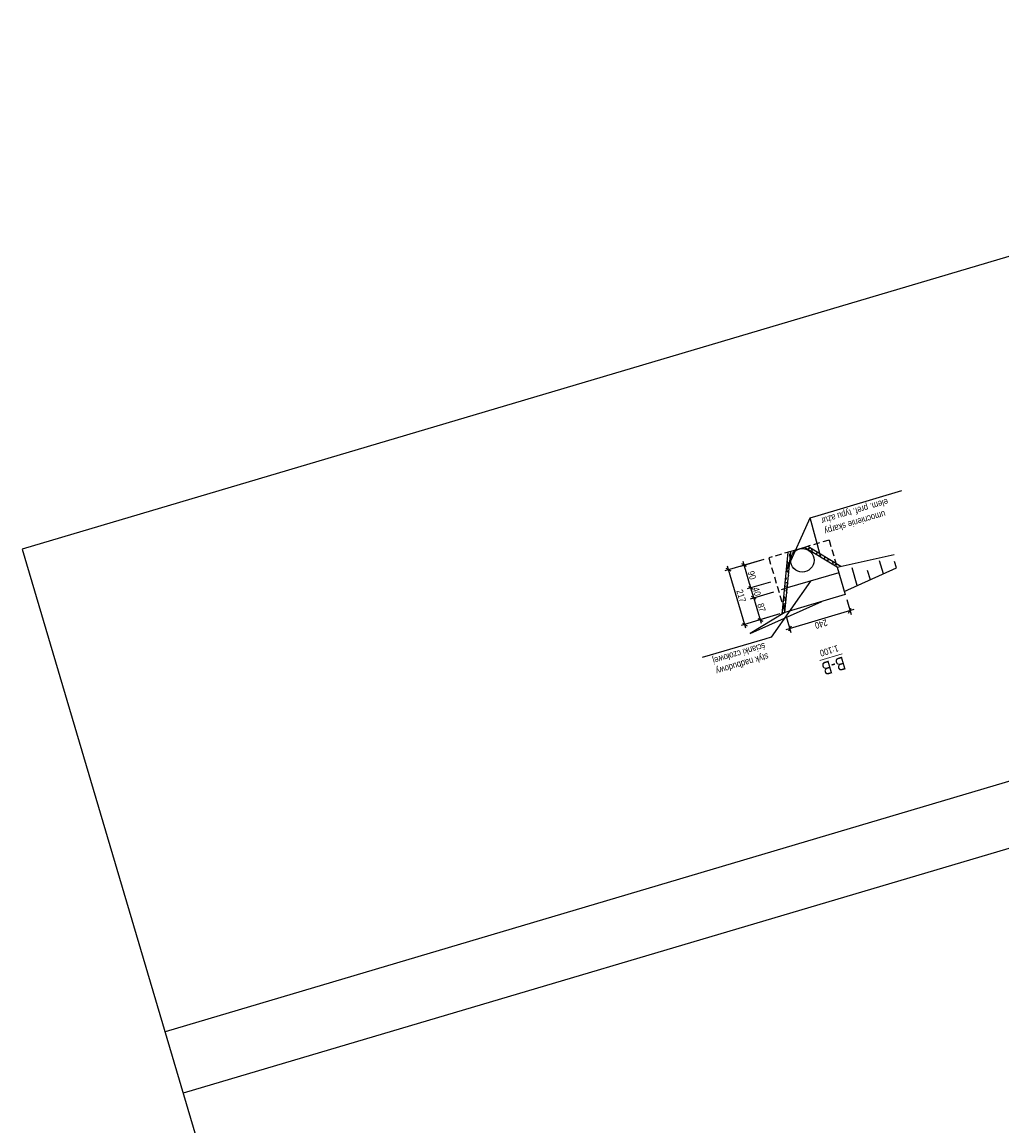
# Model space of a CAD drawing. Header units: metres. Extents: x 7437403 to 7437771, y 5556473 to 5556945.
# Tile 5 of 23: x 7437403 to 7437441, y 5556863 to 5556906. Entities that reach past the tile are written whole.
import ezdxf
from ezdxf.enums import TextEntityAlignment as Align

# ---------------------------------------------------------------- set-up
doc = ezdxf.new("R2010")
doc.units = ezdxf.units.M
doc.header["$MEASUREMENT"] = 0
doc.linetypes.add('HIDDEN', pattern=[0.375, 0.25, -0.125])
doc.layers.get('0').update_dxf_attribs({"color": 250})
for name, color, linetype in [('00RamTab-T', 2, 'Continuous'), ('00ZieSka-S', 7, 'Continuous'), ('_ PTC Kon_Bet_Kon', 3, 'Continuous')]:
    doc.layers.add(name, color=color, linetype=linetype)
doc.layers.add('_ PTC Kon_Bet', color=3, linetype='Continuous', lineweight=0)
doc.styles.add('CDMSTYLE', font='CDMSIMPL', dxfattribs={"width": 0.8, "bigfont": 'CDMBIGPL'})
doc.dimstyles.new('CDM-ME100CM', dxfattribs={"dimscale": 0.1, "dimtxt": 2.5, "dimasz": 1.5, "dimexe": 1.5, "dimexo": 2, "dimgap": 0.5, "dimtad": 1, "dimdec": 0, "dimlfac": 100, "dimrnd": 0.1, "dimzin": 9, "dimtxsty": 'CDMSTYLE', "dimblk": 'OBLIQUE', "dimcen": 2.5, "dimdle": 1.5, "dimclrd": 1, "dimclre": 1, "dimclrt": 2, "dimadec": 0, "dimazin": 2, "dimtfac": 1, "dimtdec": 0, "dimtix": 1, "dimtmove": 1, "dimatfit": 3, "dimfxl": 0, "dimtvp": 1, "dimtolj": 1, "dimtzin": 0, "dimlwd": 25, "dimlwe": 25, "dimarcsym": 0})

# ---------------------------------------------------------------- blocks, each defined once
blk = doc.blocks.new('_OBLIQUE')
at = {"color": 0, "linetype": 'ByBlock'}
blk.add_line((-0.5, -0.5), (0.5, 0.5), dxfattribs=at)
blk = doc.blocks.new('*D35')
at = {"layer": '_ PTC Kon_Bet_Kon', "color": 1, "linetype": 'Continuous', "lineweight": 25}
for p, q in [((7437431.776, 5556883.818), (7437430.883, 5556883.554)), ((7437431.317, 5556882.618), (7437430.985, 5556883.74)), ((7437432.023, 5556882.984), (7437431.131, 5556882.719))]:
    blk.add_line(p, q, dxfattribs=at)
at = {"layer": 'Defpoints', "color": 0, "linetype": 'Continuous', "lineweight": 25}
for p in [(7437431.027, 5556883.596), (7437431.968, 5556883.875), (7437432.215, 5556883.041)]:
    blk.add_point(p, dxfattribs=at)
at = {"layer": '_ PTC Kon_Bet_Kon', "color": 1, "linetype": 'Continuous', "lineweight": 25, "xscale": 0.15, "yscale": 0.15, "zscale": 0.15}
for p, rotation in [((7437431.027, 5556883.596), 106.5093889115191), ((7437431.274, 5556882.762), 286.5093889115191)]:
    blk.add_blockref('_OBLIQUE', p, dxfattribs=dict(at, rotation=rotation))
at = {"layer": '_ PTC Kon_Bet_Kon', "color": 2, "linetype": 'Continuous', "lineweight": 25, "insert": (7437431.319, 5556883.229), "char_height": 0.25, "attachment_point": 5, "rotation": 286.5094, "style": 'CDMSTYLE'}
blk.add_mtext('\\A1;87', dxfattribs=at)
blk = doc.blocks.new('*D36')
at = {"layer": '_ PTC Kon_Bet_Kon', "color": 1, "linetype": 'Continuous', "lineweight": 25}
for p, q in [((7437431.662, 5556884.202), (7437430.77, 5556883.937)), ((7437430.914, 5556883.98), (7437430.871, 5556884.123)), ((7437431.776, 5556883.818), (7437430.883, 5556883.554)), ((7437431.027, 5556883.596), (7437430.914, 5556883.98)), ((7437431.027, 5556883.596), (7437431.07, 5556883.452))]:
    blk.add_line(p, q, dxfattribs=at)
at = {"layer": 'Defpoints', "color": 0, "linetype": 'Continuous', "lineweight": 25}
for p in [(7437431.854, 5556884.258), (7437430.914, 5556883.98), (7437431.968, 5556883.875)]:
    blk.add_point(p, dxfattribs=at)
at = {"layer": '_ PTC Kon_Bet_Kon', "color": 1, "linetype": 'Continuous', "lineweight": 25, "xscale": 0.15, "yscale": 0.15, "zscale": 0.15}
for p, rotation in [((7437430.914, 5556883.98), 286.5093889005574), ((7437431.027, 5556883.596), 106.5093889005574)]:
    blk.add_blockref('_OBLIQUE', p, dxfattribs=dict(at, rotation=rotation))
at = {"layer": '_ PTC Kon_Bet_Kon', "color": 2, "linetype": 'Continuous', "lineweight": 25, "insert": (7437431.138, 5556883.838), "char_height": 0.25, "attachment_point": 5, "rotation": 286.5094, "style": 'CDMSTYLE'}
blk.add_mtext('\\A1;40', dxfattribs=at)
blk = doc.blocks.new('*D37')
at = {"layer": '_ PTC Kon_Bet_Kon', "color": 1, "linetype": 'Continuous', "lineweight": 25}
for p, q in [((7437431.414, 5556885.066), (7437430.514, 5556884.8)), ((7437430.956, 5556883.836), (7437430.615, 5556884.986)), ((7437431.662, 5556884.202), (7437430.77, 5556883.937))]:
    blk.add_line(p, q, dxfattribs=at)
at = {"layer": 'Defpoints', "color": 0, "linetype": 'Continuous', "lineweight": 25}
for p in [(7437431.605, 5556885.123), (7437430.658, 5556884.842), (7437431.854, 5556884.258)]:
    blk.add_point(p, dxfattribs=at)
at = {"layer": '_ PTC Kon_Bet_Kon', "color": 1, "linetype": 'Continuous', "lineweight": 25, "xscale": 0.15, "yscale": 0.15, "zscale": 0.15}
for p, rotation in [((7437430.658, 5556884.842), 106.5093889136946), ((7437430.914, 5556883.98), 286.5093889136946)]:
    blk.add_blockref('_OBLIQUE', p, dxfattribs=dict(at, rotation=rotation))
at = {"layer": '_ PTC Kon_Bet_Kon', "color": 2, "linetype": 'Continuous', "lineweight": 25, "insert": (7437430.954, 5556884.461), "char_height": 0.25, "attachment_point": 5, "rotation": 286.5094, "style": 'CDMSTYLE'}
blk.add_mtext('\\A1;90', dxfattribs=at)
blk = doc.blocks.new('*D38')
at = {"layer": '_ PTC Kon_Bet_Kon', "color": 1, "linetype": 'Continuous', "lineweight": 25}
for p, q in [((7437431.406, 5556885.064), (7437429.924, 5556884.625)), ((7437430.727, 5556882.443), (7437430.025, 5556884.812)), ((7437432.023, 5556882.984), (7437430.541, 5556882.545))]:
    blk.add_line(p, q, dxfattribs=at)
at = {"layer": 'Defpoints', "color": 0, "linetype": 'Continuous', "lineweight": 25}
for p in [(7437431.598, 5556885.121), (7437430.068, 5556884.668), (7437432.215, 5556883.041)]:
    blk.add_point(p, dxfattribs=at)
at = {"layer": '_ PTC Kon_Bet_Kon', "color": 1, "linetype": 'Continuous', "lineweight": 25, "xscale": 0.15, "yscale": 0.15, "zscale": 0.15}
for p, rotation in [((7437430.068, 5556884.668), 106.5093889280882), ((7437430.685, 5556882.587), 286.5093889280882)]:
    blk.add_blockref('_OBLIQUE', p, dxfattribs=dict(at, rotation=rotation))
at = {"layer": '_ PTC Kon_Bet_Kon', "color": 2, "linetype": 'Continuous', "lineweight": 25, "insert": (7437430.544, 5556883.677), "char_height": 0.25, "attachment_point": 5, "rotation": 286.5094, "style": 'CDMSTYLE'}
blk.add_mtext('\\A1;217', dxfattribs=at)
blk = doc.blocks.new('*D42')
at = {"layer": '_ PTC Kon_Bet_Kon', "color": 1, "linetype": 'Continuous', "lineweight": 25}
for p, q in [((7437434.573, 5556883.531), (7437434.741, 5556882.963)), ((7437434.842, 5556883.149), (7437432.254, 5556882.382)), ((7437432.272, 5556882.849), (7437432.44, 5556882.281))]:
    blk.add_line(p, q, dxfattribs=at)
at = {"layer": 'Defpoints', "color": 0, "linetype": 'Continuous', "lineweight": 25}
for p in [(7437434.516, 5556883.723), (7437432.215, 5556883.041), (7437432.397, 5556882.425)]:
    blk.add_point(p, dxfattribs=at)
at = {"layer": '_ PTC Kon_Bet_Kon', "color": 1, "linetype": 'Continuous', "lineweight": 25, "xscale": 0.15, "yscale": 0.15, "zscale": 0.15}
for p, rotation in [((7437434.698, 5556883.107), 16.50938893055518), ((7437432.397, 5556882.425), 196.5093889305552)]:
    blk.add_blockref('_OBLIQUE', p, dxfattribs=dict(at, rotation=rotation))
at = {"layer": '_ PTC Kon_Bet_Kon', "color": 2, "linetype": 'Continuous', "lineweight": 25, "insert": (7437433.598, 5556882.598), "char_height": 0.25, "attachment_point": 5, "rotation": 196.5094, "style": 'CDMSTYLE'}
blk.add_mtext('\\A1;240', dxfattribs=at)

msp = doc.modelspace()

# ---------------------------------------------------------------- hatches: boundary and pattern name
at = {"layer": '_ PTC Kon_Bet_Kon', "linetype": 'Continuous', "lineweight": 25}
h = msp.add_hatch(dxfattribs=at)
h.set_pattern_fill('SQUARE', color=251, style=0)
h.set_pattern_definition([(196.50939, (7437518.71688, 5556687.63931), (0.03552156, -0.11984665), [0.125, -0.125]), (286.50939, (7437518.71688, 5556687.63931), (0.11984665, 0.03552156), [0.125, -0.125])])
h.paths.add_polyline_path([(7437434.208, 5556884.763), (7437434.348, 5556884.795), (7437434.165, 5556884.906)])
h.paths.add_polyline_path([(7437434.208, 5556884.763), (7437434.165, 5556884.906), (7437433.086, 5556885.562), (7437432.957, 5556885.524)])
h.paths.add_polyline_path([(7437432.202, 5556883.944), (7437432.305, 5556883.975), (7437432.44, 5556885.371), (7437432.336, 5556885.34)])
h.paths.add_polyline_path([(7437432.139, 5556883.296), (7437432.215, 5556883.041), (7437432.305, 5556883.975), (7437432.202, 5556883.944)])
h.paths.add_polyline_path([(7437432.108, 5556882.976), (7437432.215, 5556883.041), (7437432.139, 5556883.296)])

# ---------------------------------------------------------------- linework, layer by layer
at = {"layer": '00ZieSka-S', "color": 63, "lineweight": 25}
for p, q in [((7437435.977, 5556884.515), (7437435.828, 5556885.017)), ((7437436.476, 5556884.739), (7437436.401, 5556884.989)), ((7437434.979, 5556884.067), (7437434.779, 5556884.744)), ((7437435.478, 5556884.291), (7437435.373, 5556884.646))]:
    msp.add_line(p, q, dxfattribs=at)
at = {"layer": '_ PTC Kon_Bet', "color": 115, "lineweight": 25}
for p, q in [((7437432.108, 5556882.976), (7437432.336, 5556885.34)), ((7437432.215, 5556883.041), (7437432.44, 5556885.371)), ((7437432.957, 5556885.524), (7437432.44, 5556885.371)), ((7437434.208, 5556884.763), (7437432.957, 5556885.524)), ((7437434.348, 5556884.795), (7437433.086, 5556885.562)), ((7437434.208, 5556884.763), (7437436.382, 5556885.252)), ((7437434.48, 5556883.843), (7437436.476, 5556884.739)), ((7437430.89, 5556882.233), (7437433.618, 5556883.457)), ((7437432.215, 5556883.041), (7437430.89, 5556882.233))]:
    msp.add_line(p, q, dxfattribs=at)
at = {"layer": '_ PTC Kon_Bet_Kon', "color": 3, "linetype": 'Continuous', "lineweight": 25}
for p, q in [((7437564.245, 5556933.229), (7437403.082, 5556885.462)), ((7437536.214, 5556904.877), (7437408.544, 5556867.037)), ((7437536.91, 5556902.528), (7437409.24, 5556864.688)), ((7437403.082, 5556885.462), (7437525.442, 5556472.631))]:
    msp.add_line(p, q, dxfattribs=at)
at = {"layer": '_ PTC Kon_Bet_Kon', "color": 251, "linetype": 'HIDDEN', "lineweight": 25}
for p, q in [((7437433.899, 5556885.803), (7437432.957, 5556885.524)), ((7437433.899, 5556885.803), (7437434.208, 5556884.763)), ((7437432.44, 5556885.371), (7437431.598, 5556885.121)), ((7437431.598, 5556885.121), (7437432.215, 5556883.041)), ((7437432.305, 5556883.975), (7437431.968, 5556883.875))]:
    msp.add_line(p, q, dxfattribs=at)
at = {"layer": '_ PTC Kon_Bet_Kon', "color": 4, "linetype": 'Continuous', "lineweight": 25}
for p, q in [((7437434.269, 5556884.557), (7437432.305, 5556883.975)), ((7437434.208, 5556884.763), (7437434.516, 5556883.723)), ((7437434.516, 5556883.723), (7437432.215, 5556883.041))]:
    msp.add_line(p, q, dxfattribs=at)
msp.add_circle((7437432.877, 5556885.031), 0.45, dxfattribs=at)

# ---------------------------------------------------------------- texts
at = {"layer": '00RamTab-T', "color": 3, "linetype": 'Continuous', "lineweight": 0, "style": 'CDMSTYLE', "width": 0.8}
msp.add_text('1:100', height=0.25, rotation=196.5094, dxfattribs=at).set_placement((7437433.906, 5556881.575), align=Align.MIDDLE_CENTER)
at = {"layer": '00RamTab-T', "color": 7, "linetype": 'Continuous', "lineweight": 0, "style": 'CDMSTYLE', "width": 0.8}
msp.add_text('%%uB-B', height=0.5, rotation=196.5094, dxfattribs=at).set_placement((7437434.076, 5556881), align=Align.MIDDLE_CENTER)
at = {"layer": '_ PTC Kon_Bet_Kon', "color": 2, "linetype": 'Continuous', "lineweight": 25, "char_height": 0.25, "rotation": 196.5094, "style": 'CDMSTYLE'}
for s, insert, attachment_point in [('umocnienie skarpy \\Pelem. pref. typu ażur', (7437433.551, 5556886.713), 9), ('styk nadbudowy \\Pścianki czołowej', (7437431.407, 5556881.964), 7)]:
    msp.add_mtext(s, dxfattribs=dict(at, insert=insert, attachment_point=attachment_point))

# ---------------------------------------------------------------- dimensions: what is measured, and where the dimension line sits
at = {"layer": '_ PTC Kon_Bet_Kon', "color": 3, "linetype": 'Continuous', "lineweight": 25}
for base, p1, p2, angle, picture, middle in [((7437430.068, 5556884.668), (7437432.215, 5556883.041), (7437431.598, 5556885.121), 286.5094, '*D38', (7437430.544, 5556883.677)), ((7437430.658, 5556884.842), (7437431.854, 5556884.258), (7437431.605, 5556885.123), 286.5094, '*D37', (7437430.954, 5556884.461)), ((7437430.914, 5556883.98), (7437431.968, 5556883.875), (7437431.854, 5556884.258), 286.5094, '*D36', (7437431.138, 5556883.838)), ((7437431.027, 5556883.596), (7437432.215, 5556883.041), (7437431.968, 5556883.875), 286.5094, '*D35', (7437431.319, 5556883.229)), ((7437432.397, 5556882.425), (7437434.516, 5556883.723), (7437432.215, 5556883.041), 196.5094, '*D42', (7437433.598, 5556882.598))]:
    dim = msp.add_linear_dim(base=base, p1=p1, p2=p2, angle=angle, dimstyle='CDM-ME100CM', dxfattribs=at)
    dim.commit()
    dim.dimension.update_dxf_attribs({"geometry": picture, "text_midpoint": middle})

# ---------------------------------------------------------------- leaders
at = {"layer": '_ PTC Kon_Bet_Kon', "color": 3, "linetype": 'Continuous', "lineweight": 25, "annotation_type": 0, "has_hookline": 1, "horizontal_direction": (-0.958773, -0.284172, 0)}
for points, hookline_direction, text_width in [([(7437433.58, 5556885.152), (7437433.18, 5556886.655), (7437433.489, 5556886.746)], 1, 3.276), ([(7437433.193, 5556884.238), (7437431.684, 5556882.098), (7437431.441, 5556882.026)], 0, 2.438)]:
    msp.add_leader(points, dimstyle='CDM-ME100CM', override={"dimgap": 0.5, "dimtad": 1}, dxfattribs=dict(at, hookline_direction=hookline_direction, text_width=text_width))
at = {"layer": '_ PTC Kon_Bet_Kon', "color": 3, "linetype": 'Continuous', "lineweight": 25}
msp.add_leader([(7437432.268, 5556884.636), (7437433.18, 5556886.655), (7437433.489, 5556886.746)], dimstyle='CDM-ME100CM', override={"dimgap": 0.5, "dimtad": 1}, dxfattribs=at)

doc.saveas('drawing.dxf')
